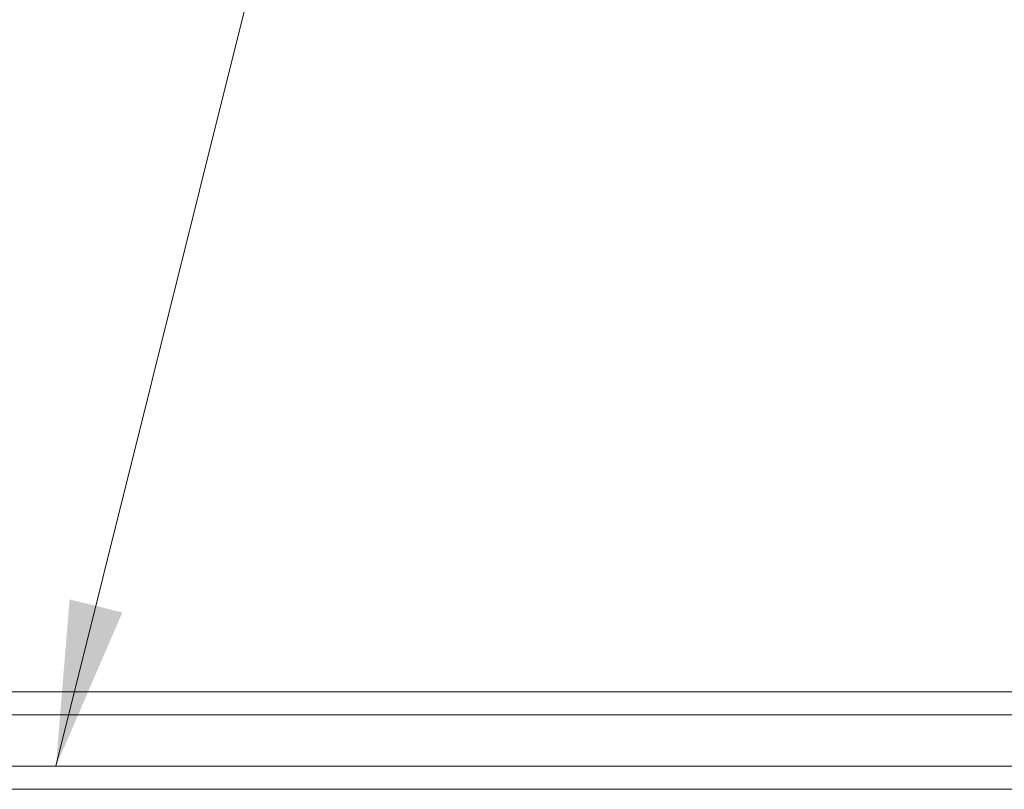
# Model space of a CAD drawing. Header units: inches. Extents: x 4 to 472, y 10 to 298.
# Tile 7 of 50: x 108 to 125, y 178 to 191. Entities that reach past the tile are written whole.
import ezdxf

# ---------------------------------------------------------------- set-up
doc = ezdxf.new("R2010")
doc.units = ezdxf.units.IN
doc.header["$LTSCALE"] = 28
doc.header["$MEASUREMENT"] = 0
doc.layers.add('Symbol (ANSI)', color=7, linetype='Continuous', lineweight=5)
doc.layers.add('Visible (ANSI)', color=7, linetype='Continuous', lineweight=5)
doc.styles.add('ROMANS', font='romans.shx')
doc.dimstyles.new('Default (ANSI)$7', dxfattribs={"dimscale": 28, "dimtxt": 0.08, "dimasz": 0.098425, "dimexe": 0.125, "dimexo": 0.0625, "dimgap": 0.031496, "dimtad": 0, "dimtih": 1, "dimtoh": 1, "dimrnd": 1e-08, "dimzin": 0, "dimdsep": 46, "dimtxsty": 'ROMANS', "dimcen": 0.09, "dimdle": 0.393701, "dimclrd": 256, "dimclre": 256, "dimclrt": 256, "dimadec": 0, "dimazin": 0, "dimtfac": 1.25, "dimtofl": 0, "dimtmove": 0, "dimatfit": 3, "dimfxl": 0, "dimtolj": 1, "dimtzin": 0, "dimlwd": -1, "dimlwe": -1, "dimarcsym": 0})

msp = doc.modelspace()

# ---------------------------------------------------------------- linework, layer by layer
at = {"layer": 'Visible (ANSI)'}
for p, q in [((130.6554, 179.3145), (95.9054, 179.3145)), ((130.4438, 178.9295), (95.9054, 178.9295)), ((130.4438, 178.0745), (95.9054, 178.0745)), ((130.6554, 177.6895), (95.9054, 177.6895))]:
    msp.add_line(p, q, dxfattribs=at)

# ---------------------------------------------------------------- leaders
at = {"layer": 'Symbol (ANSI)', "annotation_type": 0, "has_hookline": 1, "hookline_direction": 0, "text_width": 31.5587}
msp.add_leader([(108.9693, 178.0745), (120.8341, 225.6416), (123.59, 225.6416)], dimstyle='Default (ANSI)$7', override={"dimtad": 0}, dxfattribs=at)

doc.saveas('drawing.dxf')
